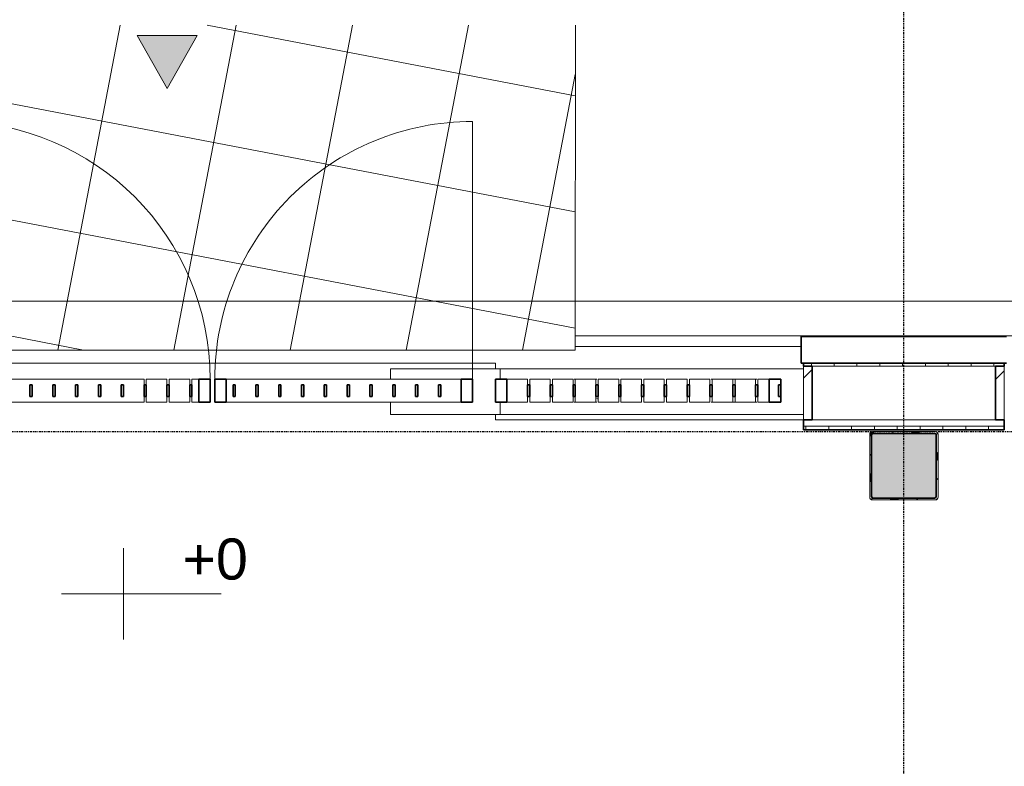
# Model space of a CAD drawing. Header units: millimetres. Extents: x -80560 to 110805, y -11020 to 52719.
# Tile 142 of 152: x 90420 to 94735, y 46333 to 49605. Entities that reach past the tile are written whole.
import ezdxf

# ---------------------------------------------------------------- set-up
doc = ezdxf.new("R2010")
doc.units = ezdxf.units.MM
doc.linetypes.add('CENTER2', pattern=[20, 8, -4, 4, -4])
doc.linetypes.add('DASHED2-1', pattern=[3, 2, -1])
for name, color, linetype, lineweight in [('A-ANNO-NOTE', 131, 'Continuous', 18), ('A-DETL-MBND', 5, 'Continuous', 18), ('A-DOOR', 31, 'Continuous', 18), ('A-FLOR', 192, 'Continuous', 18), ('A-FLOR-OVHD', 1, 'DASHED2-1', 18), ('A-FLOR-PATT', 8, 'Continuous', 18), ('A-GENM', 13, 'Continuous', 18), ('A-GLAZ-CWMG', 51, 'Continuous', 18), ('A-WALL', 113, 'Continuous', 35), ('A-WALL-PATT', 111, 'Continuous', 35), ('G-ANNO-DIMS', 111, 'Continuous', 9), ('S-COLS', 52, 'Continuous', 18), ('S-GRID', 1, 'Continuous', 9)]:
    doc.layers.add(name, color=color, linetype=linetype, lineweight=lineweight)
doc.styles.add('Arial', font='arial.ttf', dxfattribs={"height": 180})
pattern_1 = [(45, (0, 0), (-141.42136, 141.42136), [])]

# ---------------------------------------------------------------- blocks, each defined once
blk = doc.blocks.new('Leonardo College_EHA_1489_R18_CF_situatie_2020_rvt-1-DO_00 begane grond')
at = {"layer": 'A-FLOR-PATT', "lineweight": 9}
h = blk.add_hatch(dxfattribs=at)
h.set_pattern_fill('FP_25', color=43, style=0, pattern_type=2)
h.set_pattern_definition([(169.149, (24084.14, 38525.2), (-94.128, -491.06), []), (259.149, (24084.14, 38525.2), (491.06, -94.128), [])])
h.paths.add_polyline_path([(14151.7, 9821), (14151.7, 34634), (13184, 34634), (13184, 34771), (12951.7, 34771), (12951.7, 48157), (13184, 48157), (13184, 48216), (18550, 48216), (18550, 48157), (19450, 48157), (19450, 48216), (19700, 48216), (19700, 48157), (20600, 48157), (20600, 48216), (21650, 48216), (21650, 48157), (22550, 48157), (22550, 48216), (23000, 48216), (23000, 48157), (24100, 48157), (24100, 48216), (26625, 48216), (26625, 48202), (26650, 48201.5), (26650, 48157), (28000, 48157), (28000, 48202), (28025, 48202), (28025, 48216), (29775, 48216), (29775, 48202), (29800, 48201), (29800, 48157), (29805, 48157), (29805, 48201), (29825, 48201), (29825, 48166.5), (31125, 48166.5), (31125, 48201), (31145, 48201), (31145, 48157), (31150, 48157), (31150, 48202), (31175, 48202), (31175, 48216), (32800, 48216), (32800, 48157), (33630.7, 48157), (33630.7, 49580.6), (7590.2, 49580.6), (7590.2, 9821), (12289, 9821)], flags=0)
h.paths.add_polyline_path([(10632.4, 32055), (10632.4, 32075), (10622.4, 32075), (10622.4, 32055), (10282.4, 32055), (10282.4, 32075), (10272.4, 32075), (10272.4, 32055), (9932.4, 32055), (9932.4, 32075), (9922.4, 32075), (9922.4, 32055), (9582.4, 32055), (9582.4, 32075), (9572.4, 32075), (9572.4, 32055), (9232.4, 32055), (9232.4, 32075), (9222.4, 32075), (9222.4, 32055), (8882.4, 32055), (8882.4, 32075), (8877.4, 32075), (8877.4, 32655), (10977.4, 32655), (10977.4, 32075), (10972.4, 32075), (10972.4, 32055)], flags=0)
h.paths.add_polyline_path([(67959.7, 48157), (67959.7, 49580.6), (48811.5, 49580.6), (48807.2, 48216), (49300, 48216), (49300, 48157), (51100, 48157), (51100, 48216), (54550, 48216), (54550, 48157), (57250, 48157), (57250, 48216), (60400, 48216), (60400, 48157), (62200, 48157), (62200, 48216), (64450, 48216), (64450, 48157), (67499.3, 48157)], flags=0)
h.paths.add_polyline_path([(27719, 48165.9), (27719, 48210.9), (27991, 48210.9), (27991, 48165.9), (27853.6, 48165.9)], flags=0)
h.paths.add_polyline_path([(27266.3, 48165.9), (26659, 48165.9), (26659, 48210.9), (27711, 48210.9), (27711, 48165.9), (27559.9, 48165.9)], flags=0)
h.paths.add_polyline_path([(31120.2, 48171), (29829, 48171), (29829, 48201), (31120.2, 48201)], flags=0)
at = {"layer": 'A-DETL-MBND', "color": 254}
for p, q in [((68950, 48173), (67959.7, 48173)), ((67959.7, 48173), (68950, 48173))]:
    blk.add_line(p, q, dxfattribs=at)
at = {"layer": 'A-FLOR', "color": 7}
for p, q in [((67960.2, 49580.6), (67959.7, 48219)), ((67959.7, 48219), (75930.2, 48219)), ((67959.7, 48157), (67959.7, 48219)), ((64450, 48157), (67959.7, 48157))]:
    blk.add_line(p, q, dxfattribs=at)
blk = doc.blocks.new('NLRS_28_SCO_UN_staalkolom koker betongevuld_gen_CGA - kolom A-V208-DO_00 begane grond')
at = {"layer": 'S-COLS', "lineweight": 5}
h = blk.add_hatch(dxfattribs=at)
h.set_pattern_fill('FP_168', color=256, style=0, pattern_type=2)
h.set_pattern_definition([(45, (-69400, -47650), (-99.99975, 99.99975), []), (45, (-69315, -47650), (-99.99975, 99.99975), []), (45, (-69310, -47650), (-99.99975, 99.99975), []), (45, (-69305, -47650), (-99.99975, 99.99975), []), (45, (-69300, -47650), (-99.99975, 99.99975), []), (45, (-69295, -47650), (-99.99975, 99.99975), []), (45, (-69290, -47650), (-99.99975, 99.99975), []), (45, (-69285, -47650), (-99.99975, 99.99975), [])])
h.paths.add_polyline_path([(138, -150), (146.5, -146.5), (150, -138), (150, 138), (146.5, 146.5), (138, 150), (-138.7, 149.7), (-146.5, 146.5), (-150, 138), (-150, -138), (-146.5, -146.5), (-138, -150)], flags=0)
h.paths.add_polyline_path([(134, -142), (-134, -142), (-139.7, -139.7), (-142, -134), (-142, 134), (-138.7, 140.1), (-134, 142), (134, 142), (139.7, 139.7), (142, 134), (142, -134), (139.7, -139.7)], flags=0)
at = {"layer": 'S-COLS', "lineweight": 9}
blk.add_hatch(color=256, dxfattribs=at).paths.add_polyline_path([(134, -142), (139.7, -139.7), (142, -134), (142, 134), (139.7, 139.7), (134, 142), (-134, 142), (-139.7, 139.7), (-142, 134), (-142, -134), (-139.7, -139.7), (-134, -142)], flags=0)
at = {"layer": 'S-COLS'}
for p, q in [((-150, 138), (-150, -138)), ((-142, -134), (-142, 134)), ((138, 150), (-138, 150)), ((-134, 142), (134, 142)), ((142, 134), (142, -134)), ((150, -138), (150, 138)), ((-138, -150), (138, -150)), ((134, -142), (-134, -142))]:
    blk.add_line(p, q, dxfattribs=at)
at = {"layer": 'S-COLS', "lineweight": 35}
for p, q in [((-142, 134), (-142, -134)), ((134, 142), (-134, 142)), ((142, -134), (142, 134)), ((-134, -142), (134, -142))]:
    blk.add_line(p, q, dxfattribs=at)
at = {"layer": 'S-COLS'}
for centre, radius, start, end in [((-138, 138), 12, 90, 180), ((-134, 134), 8, 90, 180), ((134, 134), 8, 0, 90), ((138, 138), 12, 0, 90), ((-138, -138), 12, 180, 270), ((-134, -134), 8, 180, 270), ((134, -134), 8, 270, 0), ((138, -138), 12, 270, 360)]:
    blk.add_arc(centre, radius, start, end, dxfattribs=at)
at = {"layer": 'S-COLS', "lineweight": 35}
for centre, start, end in [((-134, 134), 90, 180), ((134, 134), 360, 90), ((-134, -134), 180, 270), ((134, -134), 270, 360)]:
    blk.add_arc(centre, 8, start, end, dxfattribs=at)
blk = doc.blocks.new('19112_SW_LeonardoCollege_R2020_rvt-1-DO_00 begane grond')
at = {"layer": 'A-WALL', "color": 50, "lineweight": 9}
for p, q in [((67150, 48075), (68960, 48075)), ((67150, 48075), (67150, 48029)), ((67150, 47929), (67150, 47875)), ((68960, 47875), (67150, 47875))]:
    blk.add_line(p, q, dxfattribs=at)
at = {"color": 50, "lineweight": 9}
blk.add_blockref('NLRS_28_SCO_UN_staalkolom koker betongevuld_gen_CGA - kolom A-V208-DO_00 begane grond', (69400, 47650), dxfattribs=at)
blk = doc.blocks.new('95251-Leonardo College Leiden_rvt-1-DO_00 begane grond')
at = {"layer": 'A-WALL', "color": 130, "lineweight": 9}
for p, q in [((67630, 48075), (68960, 48075)), ((67630, 48075), (67630, 48029)), ((67630, 47929), (67630, 47875)), ((68960, 47875), (67630, 47875))]:
    blk.add_line(p, q, dxfattribs=at)
for start, end in [(107.1954, 116.3415), (243.6585, 252.8046)]:
    blk.add_arc((68070, 47975), 34, start, end, dxfattribs=at)
blk = doc.blocks.new('Rectangular Mullion - 90_n3o_terreinomheining_koker_50x100-30954635-DO_00 begane grond')
at = {"layer": 'A-GLAZ-CWMG'}
for p, q in [((54839, 48029), (54834, 48029)), ((54934, 48029), (54929, 48029)), ((54839, 47929), (54834, 47929)), ((54934, 47929), (54929, 47929))]:
    blk.add_line(p, q, dxfattribs=at)
blk = doc.blocks.new('Rectangular Mullion - 90_n3o_terreinomheining_koker_50x100-33964643-DO_00 begane grond')
at = {"layer": 'A-GLAZ-CWMG', "lineweight": 35}
for p, q in [((-50, 50), (0, 50)), ((-50, -50), (-50, 50)), ((0, 50), (0, -50)), ((0, -50), (-50, -50))]:
    blk.add_line(p, q, dxfattribs=at)
blk = doc.blocks.new('Rectangular Mullion - 90_n3o_terreinomheining_koker_50x100-V68-DO_00 begane grond')
at = {"layer": 'A-GLAZ-CWMG'}
for p, q in [((57450, 9850), (57450, 9875)), ((57450, 9875), (57540, 9875)), ((57540, 9875), (57540, 9850)), ((57450, 9775), (57450, 9800)), ((57540, 9800), (57540, 9775)), ((57540, 9775), (57450, 9775))]:
    blk.add_line(p, q, dxfattribs=at)
blk = doc.blocks.new('Rectangular Mullion - 90_n3o_terreinomheining_stripstaal_10x50-33964604-DO_00 begane grond')
at = {"layer": 'A-GLAZ-CWMG', "lineweight": 35}
for p, q in [((-5, 25), (5, 25)), ((-5, -25), (-5, 25)), ((5, 25), (5, -25)), ((5, -25), (-5, -25))]:
    blk.add_line(p, q, dxfattribs=at)
blk = doc.blocks.new('Rectangular Mullion - 90_n3o_terreinomheining_stripstaal_10x50-33965629-DO_00 begane grond')
at = {"layer": 'A-GLAZ-CWMG', "lineweight": 35}
for p, q in [((-5, 25), (5, 25)), ((-5, -25), (-5, 25)), ((5, 25), (5, -25)), ((5, -25), (-5, -25))]:
    blk.add_line(p, q, dxfattribs=at)
blk = doc.blocks.new('Rectangular Mullion - 90_n3o_terreinomheining_koker_50x100-V103-DO_00 begane grond')
at = {"layer": 'A-GLAZ-CWMG'}
for p, q in [((68760, 48004), (68760, 48029)), ((68760, 48029), (68810, 48029)), ((68760, 47929), (68760, 47954)), ((68810, 47929), (68760, 47929))]:
    blk.add_line(p, q, dxfattribs=at)
blk = doc.blocks.new('Rectangular Mullion - 90_n3o_terreinomheining_koker_50x100-30957306-DO_00 begane grond')
at = {"layer": 'A-GLAZ-CWMG'}
for p, q in [((57550, 9850), (57550, 9875)), ((57550, 9875), (57640, 9875)), ((57550, 9775), (57550, 9800)), ((57640, 9775), (57550, 9775))]:
    blk.add_line(p, q, dxfattribs=at)
blk = doc.blocks.new('Rectangular Mullion - 90_n3o_terreinomheining_koker_50x100-33964607-DO_00 begane grond')
at = {"layer": 'A-GLAZ-CWMG', "lineweight": 35}
for p, q in [((0, 50), (-50, 50)), ((-50, 50), (-50, -50)), ((0, -50), (0, 50)), ((-50, -50), (0, -50))]:
    blk.add_line(p, q, dxfattribs=at)
blk = doc.blocks.new('Rectangular Mullion - 90_n3o_terreinomheining_koker_50x100-33964653-DO_00 begane grond')
at = {"layer": 'A-GLAZ-CWMG', "lineweight": 35}
for p, q in [((0, 50), (-50, 50)), ((-50, 50), (-50, -50)), ((0, -50), (0, 50)), ((-50, -50), (0, -50))]:
    blk.add_line(p, q, dxfattribs=at)
blk = doc.blocks.new('Rectangular Mullion - 90_n3o_terreinomheining_koker_50x100-33964611-DO_00 begane grond')
at = {"layer": 'A-GLAZ-CWMG', "lineweight": 35}
for p, q in [((-50, 50), (0, 50)), ((-50, -50), (-50, 50)), ((0, 50), (0, -50)), ((0, -50), (-50, -50))]:
    blk.add_line(p, q, dxfattribs=at)
blk = doc.blocks.new('Rectangular Mullion - 90_n3o_terreinomheining_koker_50x100-33964699-DO_00 begane grond')
at = {"layer": 'A-GLAZ-CWMG'}
for p, q in [((78725, 37165), (78725, 37265)), ((78825, 37265), (78825, 37165))]:
    blk.add_line(p, q, dxfattribs=at)
blk = doc.blocks.new('Rectangular Mullion - 90_n3o_terreinomheining_stripstaal_10x50-33964687-DO_00 begane grond')
at = {"layer": 'A-GLAZ-CWMG', "lineweight": 35}
for p, q in [((-5, 25), (5, 25)), ((-5, -25), (-5, 25)), ((5, 25), (5, -25)), ((5, -25), (-5, -25))]:
    blk.add_line(p, q, dxfattribs=at)
blk = doc.blocks.new('Rectangular Mullion - 90_n3o_terreinomheining_koker_50x100-33982165-DO_00 begane grond')
at = {"layer": 'A-GLAZ-CWMG', "lineweight": 35}
for p, q in [((-50, 50), (0, 50)), ((-50, -50), (-50, 50)), ((0, 50), (0, -50)), ((0, -50), (-50, -50))]:
    blk.add_line(p, q, dxfattribs=at)
blk = doc.blocks.new('Rectangular Mullion - 90_n3o_terreinomheining_koker_50x100-33964663-DO_00 begane grond')
at = {"layer": 'A-GLAZ-CWMG'}
for p, q in [((78725, 35935), (78725, 36035)), ((78825, 36035), (78825, 35935))]:
    blk.add_line(p, q, dxfattribs=at)
blk = doc.blocks.new('Rectangular Mullion - 90_n3o_terreinomheining_stripstaal_10x50-33964660-DO_00 begane grond')
at = {"layer": 'A-GLAZ-CWMG', "lineweight": 35}
for p, q in [((-5, 25), (5, 25)), ((-5, -25), (-5, 25)), ((5, 25), (5, -25)), ((5, -25), (-5, -25))]:
    blk.add_line(p, q, dxfattribs=at)
blk = doc.blocks.new('00_n3o_symbool_swingangle - std-33982224-DO_00 begane grond')
at = {"layer": 'A-DOOR'}
blk.add_line((-415, 14), (-415, 1144), dxfattribs=at)
blk.add_arc((-415, 14), 1130, 360, 90, dxfattribs=at)
blk = doc.blocks.new('00_n3o_symbool_swingangle - std-33982113-DO_00 begane grond')
at = {"layer": 'A-DOOR'}
blk.add_line((-415, -14), (-415, -1144), dxfattribs=at)
blk.add_arc((-415, -14), 1130, 270, 0, dxfattribs=at)
blk = doc.blocks.new('NLRS_41_GM_WPB_spouwlat-SH_generiek_ISR - 235x38-34316114-DO_00 begane grond')
at = {"layer": 'A-GENM'}
h = blk.add_hatch(dxfattribs=at)
h.set_pattern_fill('FP_78', color=256, style=0, pattern_type=2)
h.set_pattern_definition(pattern_1)
h.paths.add_polyline_path([(68960, 47852), (68998, 47852), (68998, 48087), (68960, 48087), (68960, 47914.3)], flags=0)
for p, q in [((68998, 48087), (68960, 48087)), ((68960, 48087), (68960, 47852)), ((68998, 47852), (68998, 48087)), ((68960, 47852), (68998, 47852))]:
    blk.add_line(p, q, dxfattribs=at)
blk = doc.blocks.new('NLRS_41_GM_WPB_spouwlat-SH_generiek_ISR - 235x38-V255-DO_00 begane grond')
at = {"layer": 'A-GENM'}
h = blk.add_hatch(dxfattribs=at)
h.set_pattern_fill('FP_81', color=256, style=0, pattern_type=2)
h.set_pattern_definition(pattern_1)
h.paths.add_polyline_path([(69840, 47852), (69840, 48087), (69802, 48087), (69802, 47852)], flags=0)
for p, q in [((69840, 48087), (69802, 48087)), ((69802, 48087), (69802, 47852)), ((69840, 47852), (69840, 48087)), ((69802, 47852), (69840, 47852))]:
    blk.add_line(p, q, dxfattribs=at)
blk = doc.blocks.new('Rectangular Mullion - 90_n3o_terreinomheining_koker_50x100-33964662-DO_00 begane grond')
at = {"layer": 'A-GLAZ-CWMG'}
for p, q in [((50915, 48029), (51010, 48029)), ((51010, 47929), (50915, 47929))]:
    blk.add_line(p, q, dxfattribs=at)
blk = doc.blocks.new('Rectangular Mullion - 90_n3o_terreinomheining_koker_50x100-V267-DO_00 begane grond')
at = {"layer": 'A-GLAZ-CWMG'}
for p, q in [((65975, 48029), (66070, 48029)), ((66070, 48029), (66070, 48004)), ((66070, 47954), (66070, 47929)), ((66070, 47929), (65975, 47929))]:
    blk.add_line(p, q, dxfattribs=at)
blk = doc.blocks.new('Rectangular Mullion - 90_n3o_terreinomheining_stripstaal_10x50-33964665-DO_00 begane grond')
at = {"layer": 'A-GLAZ-CWMG', "lineweight": 35}
for p, q in [((-5, 25), (5, 25)), ((-5, -25), (-5, 25)), ((5, 25), (5, -25)), ((5, -25), (-5, -25))]:
    blk.add_line(p, q, dxfattribs=at)
blk = doc.blocks.new('Rectangular Mullion - 90_n3o_terreinomheining_koker_50x100-33982105-DO_00 begane grond')
at = {"layer": 'A-GLAZ-CWMG'}
for p, q in [((66280, 48004), (66280, 48029)), ((66280, 48029), (66310, 48029)), ((66280, 47929), (66280, 47954)), ((66310, 47929), (66280, 47929))]:
    blk.add_line(p, q, dxfattribs=at)
blk = doc.blocks.new('Rectangular Mullion - 90_n3o_terreinomheining_koker_50x100-33982195-DO_00 begane grond')
at = {"layer": 'A-GLAZ-CWMG'}
for p, q in [((66430, 48029), (66465, 48029)), ((66465, 47929), (66430, 47929))]:
    blk.add_line(p, q, dxfattribs=at)
blk = doc.blocks.new('00_n3o_sym_entreepijltje - fietsentree_1_8mm-3809541-DO_00 begane grond')
at = {"layer": 'A-ANNO-NOTE', "lineweight": 9}
blk.add_hatch(color=256, dxfattribs=at).paths.add_polyline_path([(-1.319, -2.322), (0, 0), (1.311, -2.322)], flags=0)
at = {"layer": 'A-ANNO-NOTE'}
for p, q in [((0, 0), (-1.319, -2.322)), ((1.311, -2.322), (0, 0)), ((-1.319, -2.322), (1.311, -2.322))]:
    blk.add_line(p, q, dxfattribs=at)
blk = doc.blocks.new('Spot Elevations - default-305554-DO_00 begane grond')
at = {"layer": 'G-ANNO-DIMS'}
for p, q in [((0, 2), (0, -2)), ((4.277, 0), (-2.723, 0))]:
    blk.add_line(p, q, dxfattribs=at)

msp = doc.modelspace()

# ---------------------------------------------------------------- hatches: boundary and pattern name
at = {"layer": 'A-WALL-PATT', "lineweight": 18}
h = msp.add_hatch(dxfattribs=at)
h.set_pattern_fill('FP_233', color=256, angle=-270, style=0, pattern_type=2)
h.set_pattern_definition([(270, (87989.07, 48099), (100, 4e-13), [])])
h.paths.add_polyline_path([(102892.8, 48087), (103793.8, 48087), (103793.8, 48099), (102854.8, 48099), (102854.8, 48087)], flags=0)
h.paths.add_polyline_path([(100134.8, 48087), (100134.8, 48099), (99254.8, 48099), (99254.8, 48087), (100096.8, 48087)], flags=0)
h.paths.add_polyline_path([(94734.8, 48087), (94734.8, 48099), (93854.8, 48099), (93854.8, 48087), (94696.8, 48087)], flags=0)
h.paths.add_polyline_path([(88870.1, 48087), (89334.8, 48087), (89334.8, 48099), (87104.8, 48099), (87104.8, 48087), (88576.4, 48087)], flags=0)
h.paths.add_polyline_path([(85284.8, 48087), (85284.8, 48099), (82154.8, 48099), (82154.8, 48087), (85246.8, 48087)], flags=0)
h.paths.add_polyline_path([(76242.2, 48087), (79434.8, 48087), (79434.8, 48099), (76004.8, 48099), (76004.8, 48087), (76042.8, 48087)], flags=0)
h.paths.add_polyline_path([(74184.8, 48087), (74184.8, 48099), (72184.3, 48099), (72184.3, 48087), (74146.8, 48087)], flags=0)
h = msp.add_hatch(dxfattribs=at)
h.set_pattern_fill('FP_234', color=256, angle=90, style=0, pattern_type=2)
h.set_pattern_definition([(90, (87865.57, 47808), (-100, 6e-15), [])])
h.paths.add_polyline_path([(84758.7, 47808), (85284.8, 47808), (85284.8, 47824), (82154.8, 47824), (82154.8, 47808), (84465, 47808)], flags=0)
h.paths.add_polyline_path([(72424.4, 47808), (74184.8, 47808), (74184.8, 47824), (72228.3, 47824), (72228.3, 47808)], flags=0)
h.paths.add_polyline_path([(103260, 47808), (103502.8, 47808), (103502.8, 47824), (102854.8, 47824), (102854.8, 47808), (102966.3, 47808)], flags=0)
h.paths.add_polyline_path([(100029.6, 47808), (100134.8, 47808), (100134.8, 47824), (99254.8, 47824), (99254.8, 47808), (99442.3, 47808)], flags=0)
h.paths.add_polyline_path([(76004.8, 47808), (79434.8, 47808), (79434.8, 47824), (76004.8, 47824)], flags=0)
h.paths.add_polyline_path([(94156.2, 47808), (94734.8, 47808), (94734.8, 47824), (93854.8, 47824), (93854.8, 47808)], flags=0)
h.paths.add_polyline_path([(89163.7, 47808), (89334.8, 47808), (89334.8, 47824), (87104.8, 47824), (87104.8, 47808), (88870.1, 47808)], flags=0)

# ---------------------------------------------------------------- linework, layer by layer
at = {"layer": 'A-FLOR'}
for p, q in [((92504.8, 48099), (90024.8, 48099)), ((92504.8, 48075), (92504.8, 48099)), ((92504.8, 47852), (92504.8, 47875)), ((93854.8, 47852), (92504.8, 47852))]:
    msp.add_line(p, q, dxfattribs=at)
at = {"layer": 'A-FLOR-OVHD'}
msp.add_line((37923.8, 48371), (104065.3, 48371), dxfattribs=at)
at = {"layer": 'A-WALL'}
for p, q in [((94744.8, 48216), (93844.8, 48216)), ((93844.8, 48216), (93844.8, 48099)), ((93844.8, 48099), (94744.8, 48099)), ((93854.8, 48099), (93854.8, 48087)), ((93854.8, 48087), (93892.8, 48087)), ((93892.8, 48087), (93892.8, 47852)), ((94696.8, 47852), (94696.8, 48087)), ((94696.8, 48087), (94734.8, 48087)), ((94734.8, 48087), (94734.8, 48099)), ((93892.8, 47852), (93854.8, 47852)), ((93854.8, 47852), (93854.8, 47808)), ((94734.8, 47852), (94696.8, 47852)), ((94734.8, 47808), (94734.8, 47852)), ((93854.8, 47808), (94734.8, 47808))]:
    msp.add_line(p, q, dxfattribs=at)
at = {"layer": 'A-WALL', "lineweight": 18}
for p, q in [((94696.8, 48087), (93892.8, 48087)), ((94734.8, 47824), (93854.8, 47824)), ((93892.8, 47852), (94696.8, 47852))]:
    msp.add_line(p, q, dxfattribs=at)
at = {"layer": 'S-GRID', "linetype": 'CENTER2', "lineweight": 25}
for p, q in [((94294.8, 4383.3), (94294.8, 52119.1)), ((29945.3, 47800), (110204.9, 47800))]:
    msp.add_line(p, q, dxfattribs=at)

# ---------------------------------------------------------------- block references
at = {"color": 250, "lineweight": 5}
for name in ['Leonardo College_EHA_1489_R18_CF_situatie_2020_rvt-1-DO_00 begane grond', '19112_SW_LeonardoCollege_R2020_rvt-1-DO_00 begane grond', '95251-Leonardo College Leiden_rvt-1-DO_00 begane grond']:
    msp.add_blockref(name, (24894.8, 0), dxfattribs=at)
at = {"layer": 'A-ANNO-NOTE', "xscale": 100, "yscale": 100, "zscale": 100, "rotation": 180}
msp.add_blockref('00_n3o_sym_entreepijltje - fietsentree_1_8mm-3809541-DO_00 begane grond', (91065.4, 49303.8), dxfattribs=at)
at = {"layer": 'A-DOOR'}
msp.add_blockref('00_n3o_symbool_swingangle - std-33982224-DO_00 begane grond', (90539.8, 48015), dxfattribs=at)
at = {"layer": 'A-DOOR', "rotation": 180}
msp.add_blockref('00_n3o_symbool_swingangle - std-33982113-DO_00 begane grond', (91989.8, 48015), dxfattribs=at)
at = {"layer": 'A-GENM'}
for name in ['NLRS_41_GM_WPB_spouwlat-SH_generiek_ISR - 235x38-34316114-DO_00 begane grond', 'NLRS_41_GM_WPB_spouwlat-SH_generiek_ISR - 235x38-V255-DO_00 begane grond']:
    msp.add_blockref(name, (24894.8, 0), dxfattribs=at)
at = {"layer": 'A-GLAZ-CWMG'}
for name, p, rotation in [('Rectangular Mullion - 90_n3o_terreinomheining_koker_50x100-33964699-DO_00 begane grond', (127634.8, -30796), 90.00000000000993), ('Rectangular Mullion - 90_n3o_terreinomheining_koker_50x100-33964699-DO_00 begane grond', (127734.8, -30796), 90.00000000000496), ('Rectangular Mullion - 90_n3o_terreinomheining_koker_50x100-33964699-DO_00 begane grond', (127834.8, -30796), 90.00000000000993), ('Rectangular Mullion - 90_n3o_terreinomheining_koker_50x100-33964699-DO_00 begane grond', (127934.8, -30796), 90.00000000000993), ('Rectangular Mullion - 90_n3o_terreinomheining_koker_50x100-33964699-DO_00 begane grond', (128034.8, -30796), 90.00000000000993), ('Rectangular Mullion - 90_n3o_terreinomheining_koker_50x100-V68-DO_00 begane grond', (148514.8, 57804), 180), ('Rectangular Mullion - 90_n3o_terreinomheining_koker_50x100-V68-DO_00 begane grond', (148614.8, 57804), 180), ('Rectangular Mullion - 90_n3o_terreinomheining_koker_50x100-33964663-DO_00 begane grond', (127394.8, -30796), 90.00000000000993), ('Rectangular Mullion - 90_n3o_terreinomheining_koker_50x100-33964663-DO_00 begane grond', (127494.8, -30796), 90.00000000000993), ('Rectangular Mullion - 90_n3o_terreinomheining_koker_50x100-33964663-DO_00 begane grond', (127594.8, -30796), 90.00000000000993), ('Rectangular Mullion - 90_n3o_terreinomheining_koker_50x100-33964663-DO_00 begane grond', (127694.8, -30796), 90.00000000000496), ('Rectangular Mullion - 90_n3o_terreinomheining_koker_50x100-33964663-DO_00 begane grond', (127794.8, -30796), 90.00000000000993), ('Rectangular Mullion - 90_n3o_terreinomheining_koker_50x100-33964663-DO_00 begane grond', (127894.8, -30796), 90.00000000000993), ('Rectangular Mullion - 90_n3o_terreinomheining_koker_50x100-33964663-DO_00 begane grond', (127994.8, -30796), 90.00000000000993), ('Rectangular Mullion - 90_n3o_terreinomheining_koker_50x100-33964663-DO_00 begane grond', (128094.8, -30796), 90.00000000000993), ('Rectangular Mullion - 90_n3o_terreinomheining_koker_50x100-33964663-DO_00 begane grond', (128194.8, -30796), 90.00000000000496), ('Rectangular Mullion - 90_n3o_terreinomheining_koker_50x100-33964607-DO_00 begane grond', (92504.8, 47979), 180), ('Rectangular Mullion - 90_n3o_terreinomheining_koker_50x100-30957306-DO_00 begane grond', (150194.8, 57804), 180), ('Rectangular Mullion - 90_n3o_terreinomheining_koker_50x100-V68-DO_00 begane grond', (150194.8, 57804), 180), ('Rectangular Mullion - 90_n3o_terreinomheining_koker_50x100-V68-DO_00 begane grond', (150294.8, 57804), 180), ('Rectangular Mullion - 90_n3o_terreinomheining_koker_50x100-V68-DO_00 begane grond', (150394.8, 57804), 180), ('Rectangular Mullion - 90_n3o_terreinomheining_koker_50x100-V68-DO_00 begane grond', (150494.8, 57804), 180), ('Rectangular Mullion - 90_n3o_terreinomheining_koker_50x100-V68-DO_00 begane grond', (150594.8, 57804), 180), ('Rectangular Mullion - 90_n3o_terreinomheining_koker_50x100-V68-DO_00 begane grond', (150694.8, 57804), 180), ('Rectangular Mullion - 90_n3o_terreinomheining_koker_50x100-V68-DO_00 begane grond', (150794.8, 57804), 180), ('Rectangular Mullion - 90_n3o_terreinomheining_koker_50x100-V68-DO_00 begane grond', (150894.8, 57804), 180), ('Rectangular Mullion - 90_n3o_terreinomheining_koker_50x100-V68-DO_00 begane grond', (150994.8, 57804), 180), ('Rectangular Mullion - 90_n3o_terreinomheining_koker_50x100-V68-DO_00 begane grond', (151094.8, 57804), 180)]:
    msp.add_blockref(name, p, dxfattribs=dict(at, rotation=rotation))
for name, p in [('Rectangular Mullion - 90_n3o_terreinomheining_koker_50x100-V267-DO_00 begane grond', (24894.8, 0)), ('Rectangular Mullion - 90_n3o_terreinomheining_koker_50x100-33982105-DO_00 begane grond', (24894.8, 0)), ('Rectangular Mullion - 90_n3o_terreinomheining_koker_50x100-33982195-DO_00 begane grond', (24894.8, 0)), ('Rectangular Mullion - 90_n3o_terreinomheining_koker_50x100-33964662-DO_00 begane grond', (41344.8, 0)), ('Rectangular Mullion - 90_n3o_terreinomheining_koker_50x100-33964653-DO_00 begane grond', (92404.8, 47979)), ('Rectangular Mullion - 90_n3o_terreinomheining_koker_50x100-30954635-DO_00 begane grond', (38015.8, 0)), ('Rectangular Mullion - 90_n3o_terreinomheining_koker_50x100-30954635-DO_00 begane grond', (38615.8, 0)), ('Rectangular Mullion - 90_n3o_terreinomheining_koker_50x100-30954635-DO_00 begane grond', (38715.8, 0)), ('Rectangular Mullion - 90_n3o_terreinomheining_koker_50x100-V103-DO_00 begane grond', (24894.8, 0))]:
    msp.add_blockref(name, p, dxfattribs=at)
at = {"layer": 'A-GLAZ-CWMG', "extrusion": (0, 0, -1), "rotation": 180}
for name, p in [('Rectangular Mullion - 90_n3o_terreinomheining_koker_50x100-33964611-DO_00 begane grond', (-91254.8, 47979)), ('Rectangular Mullion - 90_n3o_terreinomheining_koker_50x100-33964643-DO_00 begane grond', (-93754.8, 47979)), ('Rectangular Mullion - 90_n3o_terreinomheining_stripstaal_10x50-33964687-DO_00 begane grond', (-90469.8, 47979)), ('Rectangular Mullion - 90_n3o_terreinomheining_stripstaal_10x50-33964687-DO_00 begane grond', (-90569.8, 47979)), ('Rectangular Mullion - 90_n3o_terreinomheining_stripstaal_10x50-33964687-DO_00 begane grond', (-90669.8, 47979)), ('Rectangular Mullion - 90_n3o_terreinomheining_stripstaal_10x50-33964687-DO_00 begane grond', (-90769.8, 47979)), ('Rectangular Mullion - 90_n3o_terreinomheining_stripstaal_10x50-33964687-DO_00 begane grond', (-90869.8, 47979)), ('Rectangular Mullion - 90_n3o_terreinomheining_stripstaal_10x50-33964604-DO_00 begane grond', (-90969.8, 47979)), ('Rectangular Mullion - 90_n3o_terreinomheining_stripstaal_10x50-33965629-DO_00 begane grond', (-91069.8, 47979)), ('Rectangular Mullion - 90_n3o_terreinomheining_stripstaal_10x50-33964604-DO_00 begane grond', (-91169.8, 47979)), ('Rectangular Mullion - 90_n3o_terreinomheining_stripstaal_10x50-33964604-DO_00 begane grond', (-92649.8, 47979)), ('Rectangular Mullion - 90_n3o_terreinomheining_stripstaal_10x50-33964604-DO_00 begane grond', (-92749.8, 47979)), ('Rectangular Mullion - 90_n3o_terreinomheining_stripstaal_10x50-33964604-DO_00 begane grond', (-92849.8, 47979)), ('Rectangular Mullion - 90_n3o_terreinomheining_stripstaal_10x50-33965629-DO_00 begane grond', (-92949.8, 47979)), ('Rectangular Mullion - 90_n3o_terreinomheining_stripstaal_10x50-33965629-DO_00 begane grond', (-93049.8, 47979)), ('Rectangular Mullion - 90_n3o_terreinomheining_stripstaal_10x50-33965629-DO_00 begane grond', (-93149.8, 47979)), ('Rectangular Mullion - 90_n3o_terreinomheining_stripstaal_10x50-33965629-DO_00 begane grond', (-93249.8, 47979)), ('Rectangular Mullion - 90_n3o_terreinomheining_stripstaal_10x50-33965629-DO_00 begane grond', (-93349.8, 47979)), ('Rectangular Mullion - 90_n3o_terreinomheining_stripstaal_10x50-33965629-DO_00 begane grond', (-93449.8, 47979)), ('Rectangular Mullion - 90_n3o_terreinomheining_stripstaal_10x50-33964604-DO_00 begane grond', (-93549.8, 47979)), ('Rectangular Mullion - 90_n3o_terreinomheining_stripstaal_10x50-33964604-DO_00 begane grond', (-93649.8, 47979)), ('Rectangular Mullion - 90_n3o_terreinomheining_stripstaal_10x50-33964604-DO_00 begane grond', (-93749.8, 47979))]:
    msp.add_blockref(name, p, dxfattribs=at)
at = {"layer": 'A-GLAZ-CWMG', "extrusion": (0, 0, -1)}
for name, p in [('Rectangular Mullion - 90_n3o_terreinomheining_koker_50x100-33982165-DO_00 begane grond', (-91274.8, 47979)), ('Rectangular Mullion - 90_n3o_terreinomheining_stripstaal_10x50-33964660-DO_00 begane grond', (-91359.8, 47979)), ('Rectangular Mullion - 90_n3o_terreinomheining_stripstaal_10x50-33964660-DO_00 begane grond', (-91459.8, 47979)), ('Rectangular Mullion - 90_n3o_terreinomheining_stripstaal_10x50-33964660-DO_00 begane grond', (-91559.8, 47979)), ('Rectangular Mullion - 90_n3o_terreinomheining_stripstaal_10x50-33964660-DO_00 begane grond', (-91659.8, 47979)), ('Rectangular Mullion - 90_n3o_terreinomheining_stripstaal_10x50-33964660-DO_00 begane grond', (-91759.8, 47979)), ('Rectangular Mullion - 90_n3o_terreinomheining_stripstaal_10x50-33964660-DO_00 begane grond', (-91859.8, 47979)), ('Rectangular Mullion - 90_n3o_terreinomheining_stripstaal_10x50-33964660-DO_00 begane grond', (-91959.8, 47979)), ('Rectangular Mullion - 90_n3o_terreinomheining_stripstaal_10x50-33964665-DO_00 begane grond', (-92059.8, 47979)), ('Rectangular Mullion - 90_n3o_terreinomheining_stripstaal_10x50-33964665-DO_00 begane grond', (-92159.8, 47979)), ('Rectangular Mullion - 90_n3o_terreinomheining_stripstaal_10x50-33964665-DO_00 begane grond', (-92259.8, 47979))]:
    msp.add_blockref(name, p, dxfattribs=at)
at = {"layer": 'G-ANNO-DIMS', "extrusion": (0, 0, -1), "xscale": 99.99999999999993, "yscale": 99.99999999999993, "zscale": 99.99999999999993, "rotation": 180}
msp.add_blockref('Spot Elevations - default-305554-DO_00 begane grond', (-90875.3, 47089.2), dxfattribs=at)

# ---------------------------------------------------------------- texts
at = {"layer": 'G-ANNO-DIMS', "insert": (91133, 47331.3), "char_height": 180, "width": 341.564, "attachment_point": 1, "line_spacing_factor": 0.941778, "style": 'Arial'}
msp.add_mtext('+0', dxfattribs=at)

doc.saveas('drawing.dxf')
